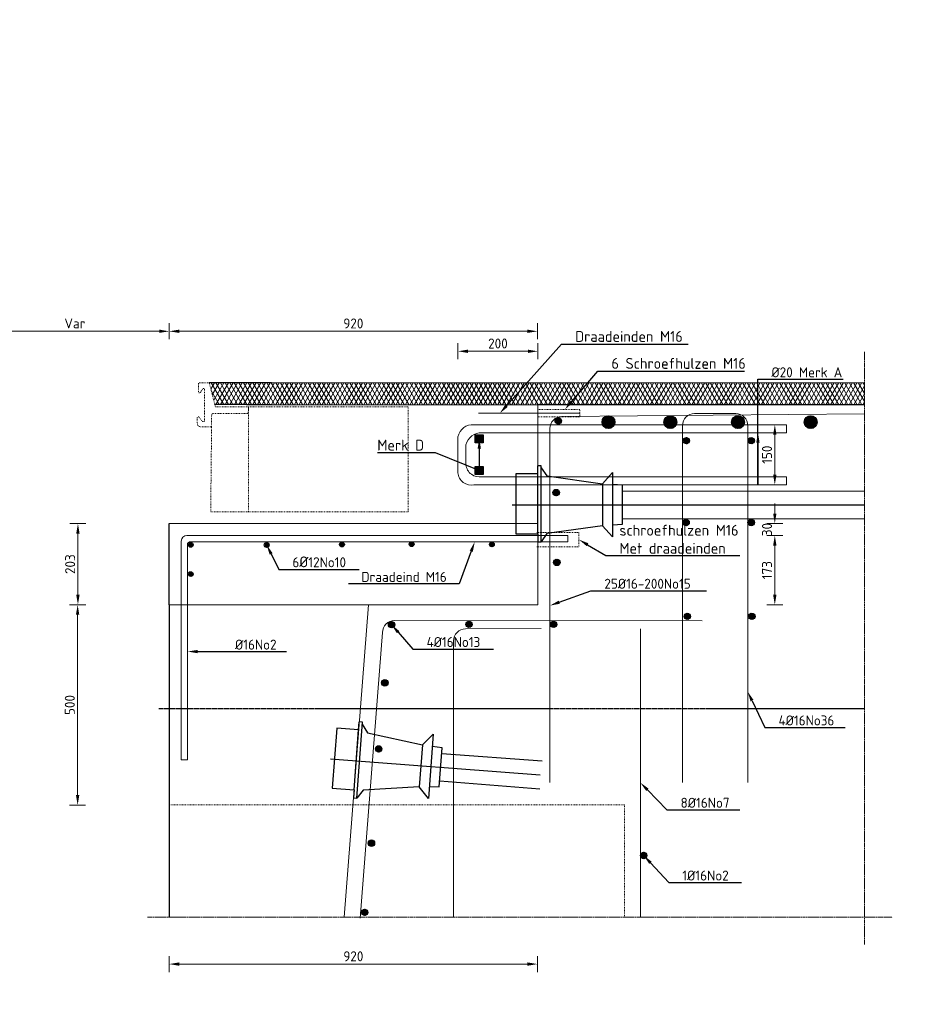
# Model space of a CAD drawing. Header units: millimetres. Extents: x -8028558 to 327273, y -63352 to 83293.
# Tile 69 of 195: x 100566 to 102834, y -32947 to -30488. Entities that reach past the tile are written whole.
import ezdxf
from ezdxf import colors
from ezdxf.entities.mleader import LeaderData, LeaderLine
from ezdxf.math import Vec2, Vec3

# ---------------------------------------------------------------- set-up
doc = ezdxf.new("R2010")
doc.units = ezdxf.units.MM
for name, pattern in [('BC-KABEL', [15, 10, -1, 3, -1]), ('NLCS-HIDDEN', [4, 2, -2]), ('XX-AFBREEK', [7, 4, -1, 1, -1]), ('ZZ-HIDDEN-SO', [4, 2, -2])]:
    doc.linetypes.add(name, pattern=pattern)
for name, color, linetype, lineweight in [('B-CO-BC-AFBREEKLIJN-G', 7, 'XX-AFBREEK', 18), ('B-CO-BC-BETONVORM-AD', 252, 'Continuous', 18), ('B-CO-BC-BETONVORM-GD', 90, 'Continuous', 25), ('B-CO-BC-BETONVORM-GN', 10, 'ZZ-HIDDEN-SO', 13), ('B-CO-BC-STORTNAAD-G', 10, 'BC-STORTNAAD', 18), ('B-CO-BC-VOORSPANNING-GD', 200, 'Continuous', 25), ('B-CO-BC-VOORSPANNING_MET AANHECHTING_KABEL-GD', 200, 'BC-KABEL', 25), ('B-CO-BC-WAPENING-GD', 130, 'Continuous', 25), ('B-CO-BC-WAPENING_HOOFDWAPENING-G', 170, 'Continuous', 18), ('B-CO-SC-STAALVORM-GN', 10, 'NLCS-HIDDEN', 13), ('B-CO-VH-VERHARDING_ASFALT-A', 252, 'Continuous', 18), ('N-CO-BC-WAPENING_LOOPLIJN-G', 10, 'Continuous', 18), ('V-CO-BC-BETONVORM-M', 7, 'Continuous', 18), ('X-XX-AL-T25', 7, 'Continuous', 25), ('X-XX-AL-VERWIJZING-T25', 7, 'Continuous', 25)]:
    doc.layers.add(name, color=color, linetype=linetype, lineweight=lineweight)
doc.styles.add('NLCS-ISO-MM10-T25', font='NLCS-ISO.ttf', dxfattribs={"height": 25})
doc.linetypes.add('BC-STORTNAAD', pattern='A,15,-1,[175,NLCS.SHX,S=1,R=0,X=0,Y=0],-1', length=17)
doc.dimstyles.new('NLCS-MM10-T25-PIJL_L0_H0', dxfattribs={"dimscale": 10, "dimtxt": 2.5, "dimasz": 2.5, "dimexe": 2, "dimexo": 2, "dimgap": 0.7, "dimtad": 1, "dimdec": 0, "dimzin": 0, "dimdsep": 46, "dimtxsty": 'NLCS-ISO-MM10-T25', "dimcen": 0, "dimdle": 2, "dimclrd": 256, "dimclre": 256, "dimclrt": 256, "dimadec": 0, "dimazin": 0, "dimtfac": 1, "dimtdec": 3, "dimtofl": 0, "dimtmove": 0, "dimatfit": 3, "dimfxl": 2, "dimfxlon": 1, "dimtfillclr": 256, "dimtolj": 1, "dimtzin": 0, "dimlwd": -1, "dimlwe": -1, "dimarcsym": 0})
pattern_1 = [(45, (-5637.8504, 7203.0579), (-1.414213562, 1.414213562), [])]

# ---------------------------------------------------------------- blocks, each defined once
blk = doc.blocks.new('*D1937')
at = {"layer": 'V-CO-BC-BETONVORM-M', "transparency": 16777216}
for p, q in [((100731.1, -31949.3), (100691.1, -31949.3)), ((100711.1, -32424.8), (100711.1, -31974.3)), ((100731.1, -32449.8), (100691.1, -32449.8))]:
    blk.add_line(p, q, dxfattribs=at)
for points in [[(100706.9, -31974.3), (100715.3, -31974.3), (100711.1, -31949.3)], [(100706.9, -32424.8), (100715.3, -32424.8), (100711.1, -32449.8)]]:
    blk.add_solid(points, dxfattribs=at)
at = {"layer": 'V-CO-BC-BETONVORM-M', "transparency": 16777216, "insert": (100691.6, -32199.6), "char_height": 25, "attachment_point": 5, "rotation": 90, "style": 'NLCS-ISO-MM10-T25'}
blk.add_mtext('\\A1;500', dxfattribs=at)
blk = doc.blocks.new('*D1938')
at = {"layer": 'V-CO-BC-BETONVORM-M', "transparency": 16777216}
for p, q in [((100691.9, -31746.3), (100731.9, -31746.3)), ((100711.9, -31924.3), (100711.9, -31771.3)), ((100691.9, -31949.3), (100731.9, -31949.3))]:
    blk.add_line(p, q, dxfattribs=at)
for points in [[(100707.7, -31771.3), (100716, -31771.3), (100711.9, -31746.3)], [(100707.7, -31924.3), (100716, -31924.3), (100711.9, -31949.3)]]:
    blk.add_solid(points, dxfattribs=at)
at = {"layer": 'V-CO-BC-BETONVORM-M', "transparency": 16777216, "insert": (100692.4, -31847.8), "char_height": 25, "attachment_point": 5, "rotation": 90, "style": 'NLCS-ISO-MM10-T25'}
blk.add_mtext('\\A1;203', dxfattribs=at)
blk = doc.blocks.new('*D1962')
at = {"layer": 'V-CO-BC-BETONVORM-M', "transparency": 16777216}
for p, q in [((100939.8, -32826.8), (100939.8, -32866.8)), ((101859.8, -32826.8), (101859.8, -32866.8)), ((101834.8, -32846.8), (100964.8, -32846.8))]:
    blk.add_line(p, q, dxfattribs=at)
for points in [[(100964.8, -32842.6), (100964.8, -32850.9), (100939.8, -32846.8)], [(101834.8, -32842.6), (101834.8, -32850.9), (101859.8, -32846.8)]]:
    blk.add_solid(points, dxfattribs=at)
at = {"layer": 'V-CO-BC-BETONVORM-M', "transparency": 16777216, "insert": (101399.8, -32827.3), "char_height": 25, "attachment_point": 5, "style": 'NLCS-ISO-MM10-T25'}
blk.add_mtext('\\A1;920', dxfattribs=at)
blk = doc.blocks.new('*D1967')
at = {"layer": 'V-CO-BC-BETONVORM-M', "transparency": 16777216}
for p, q in [((100468.8, -31286.1), (100468.8, -31246.1)), ((100939.8, -31286.1), (100939.8, -31246.1)), ((100493.8, -31266.1), (100914.8, -31266.1))]:
    blk.add_line(p, q, dxfattribs=at)
for points in [[(100493.8, -31261.9), (100493.8, -31270.2), (100468.8, -31266.1)], [(100914.8, -31261.9), (100914.8, -31270.2), (100939.8, -31266.1)]]:
    blk.add_solid(points, dxfattribs=at)
at = {"layer": 'V-CO-BC-BETONVORM-M', "transparency": 16777216, "insert": (100704.3, -31246.6), "char_height": 25, "attachment_point": 5, "style": 'NLCS-ISO-MM10-T25'}
blk.add_mtext('\\A1;Var', dxfattribs=at)
blk = doc.blocks.new('*D1968')
at = {"layer": 'V-CO-BC-BETONVORM-M', "transparency": 16777216}
for p, q in [((100939.8, -31286.1), (100939.8, -31246.1)), ((101859.8, -31286.1), (101859.8, -31246.1)), ((100964.8, -31266.1), (101834.8, -31266.1))]:
    blk.add_line(p, q, dxfattribs=at)
for points in [[(100964.8, -31261.9), (100964.8, -31270.2), (100939.8, -31266.1)], [(101834.8, -31261.9), (101834.8, -31270.2), (101859.8, -31266.1)]]:
    blk.add_solid(points, dxfattribs=at)
at = {"layer": 'V-CO-BC-BETONVORM-M', "transparency": 16777216, "insert": (101399.8, -31246.6), "char_height": 25, "attachment_point": 5, "style": 'NLCS-ISO-MM10-T25'}
blk.add_mtext('\\A1;920', dxfattribs=at)
blk = doc.blocks.new('*D1969')
at = {"layer": 'V-CO-BC-BETONVORM-M', "transparency": 16777216}
for p, q in [((102432.6, -31776.3), (102472.6, -31776.3)), ((102452.6, -31924.3), (102452.6, -31801.3)), ((102432.6, -31949.3), (102472.6, -31949.3))]:
    blk.add_line(p, q, dxfattribs=at)
for points in [[(102448.4, -31801.3), (102456.8, -31801.3), (102452.6, -31776.3)], [(102448.4, -31924.3), (102456.8, -31924.3), (102452.6, -31949.3)]]:
    blk.add_solid(points, dxfattribs=at)
at = {"layer": 'V-CO-BC-BETONVORM-M', "transparency": 16777216, "insert": (102433.1, -31862.8), "char_height": 25, "attachment_point": 5, "rotation": 90, "style": 'NLCS-ISO-MM10-T25'}
blk.add_mtext('\\A1;173', dxfattribs=at)
blk = doc.blocks.new('*D1970')
at = {"layer": 'V-CO-BC-BETONVORM-M', "transparency": 16777216}
for p, q in [((102432.6, -31499.4), (102472.6, -31499.4)), ((102452.6, -31624.4), (102452.6, -31524.4)), ((102432.6, -31649.4), (102472.6, -31649.4))]:
    blk.add_line(p, q, dxfattribs=at)
for points in [[(102448.4, -31524.4), (102456.8, -31524.4), (102452.6, -31499.4)], [(102448.4, -31624.4), (102456.8, -31624.4), (102452.6, -31649.4)]]:
    blk.add_solid(points, dxfattribs=at)
at = {"layer": 'V-CO-BC-BETONVORM-M', "transparency": 16777216, "insert": (102433.1, -31574.4), "char_height": 25, "attachment_point": 5, "rotation": 90, "style": 'NLCS-ISO-MM10-T25'}
blk.add_mtext('\\A1;150', dxfattribs=at)
blk = doc.blocks.new('*D1971')
at = {"layer": 'V-CO-BC-BETONVORM-M', "transparency": 16777216}
for p, q in [((101661.2, -31336.1), (101661.2, -31296.1)), ((101860.8, -31336.1), (101860.8, -31296.1)), ((101835.8, -31316.1), (101686.2, -31316.1))]:
    blk.add_line(p, q, dxfattribs=at)
for points in [[(101686.2, -31311.9), (101686.2, -31320.2), (101661.2, -31316.1)], [(101835.8, -31311.9), (101835.8, -31320.2), (101860.8, -31316.1)]]:
    blk.add_solid(points, dxfattribs=at)
at = {"layer": 'V-CO-BC-BETONVORM-M', "transparency": 16777216, "insert": (101761, -31296.6), "char_height": 25, "attachment_point": 5, "style": 'NLCS-ISO-MM10-T25'}
blk.add_mtext('\\A1;200', dxfattribs=at)
blk = doc.blocks.new('*D1972')
at = {"layer": 'V-CO-BC-BETONVORM-M', "transparency": 16777216}
for p, q in [((102452.6, -31721.3), (102452.6, -31696.3)), ((102432.6, -31746.3), (102472.6, -31746.3)), ((102432.6, -31776.3), (102472.6, -31776.3)), ((102452.6, -31801.3), (102452.6, -31826.3))]:
    blk.add_line(p, q, dxfattribs=at)
for points in [[(102448.4, -31721.3), (102456.8, -31721.3), (102452.6, -31746.3)], [(102448.4, -31801.3), (102456.8, -31801.3), (102452.6, -31776.3)]]:
    blk.add_solid(points, dxfattribs=at)
at = {"layer": 'V-CO-BC-BETONVORM-M', "transparency": 16777216, "insert": (102433.1, -31761.3), "char_height": 25, "attachment_point": 5, "rotation": 90, "style": 'NLCS-ISO-MM10-T25'}
blk.add_mtext('\\A1;30', dxfattribs=at)

msp = doc.modelspace()

# ---------------------------------------------------------------- hatches: boundary and pattern name
at = {"layer": 'B-CO-BC-BETONVORM-AD'}
h = msp.add_hatch(dxfattribs=at)
h.set_pattern_fill('ACO-BETON_GEWAPEND', color=256, pattern_type=2)
h.set_pattern_definition(pattern_1)
h.paths.add_polyline_path([(102021, -31493, 1), (102053, -31493, 1)])
h = msp.add_hatch(dxfattribs=at)
h.set_pattern_fill('ACO-BETON_GEWAPEND', color=256, pattern_type=2)
h.set_pattern_definition(pattern_1)
h.paths.add_polyline_path([(102175.7, -31493, 1), (102207.7, -31493, 1)])
h = msp.add_hatch(dxfattribs=at)
h.set_pattern_fill('ACO-BETON_GEWAPEND', color=256, pattern_type=2)
h.set_pattern_definition(pattern_1)
h.paths.add_polyline_path([(102344.6, -31493, 1), (102376.6, -31493, 1)])
h = msp.add_hatch(dxfattribs=at)
h.set_pattern_fill('ACO-BETON_GEWAPEND', color=256, pattern_type=2)
h.set_pattern_definition(pattern_1)
h.paths.add_polyline_path([(102526.3, -31493, 1), (102558.3, -31493, 1)])
h = msp.add_hatch(dxfattribs=at)
h.set_pattern_fill('ACO-BETON_GEWAPEND', color=256, pattern_type=2)
h.set_pattern_definition([(45, (-5627.8107, 7230.1232), (-1.414213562, 1.414213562), [])])
h.paths.add_polyline_path([(101919.7, -31490, 1), (101903.7, -31490, 1)])
h = msp.add_hatch(dxfattribs=at)
h.set_pattern_fill('ACO-BETON_GEWAPEND', color=256, pattern_type=2)
h.set_pattern_definition([(45, (-5307.8868, 7180.6856), (-1.414213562, 1.414213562), [])])
h.paths.add_polyline_path([(102239.7, -31539.4, 1), (102223.7, -31539.4, 1)])
h = msp.add_hatch(dxfattribs=at)
h.set_pattern_fill('ACO-BETON_GEWAPEND', color=256, pattern_type=2)
h.set_pattern_definition([(45, (-5145.858, 7180.6856), (-1.414213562, 1.414213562), [])])
h.paths.add_polyline_path([(102401.7, -31539.4, 1), (102385.7, -31539.4, 1)])
h = msp.add_hatch(dxfattribs=at)
h.set_pattern_fill('ACO-BETON_GEWAPEND', color=256, pattern_type=2)
h.set_pattern_definition(pattern_1)
h.paths.add_polyline_path([(101914.5, -31669, 1), (101898.5, -31669, 1)])
h = msp.add_hatch(dxfattribs=at)
h.set_pattern_fill('ACO-BETON_GEWAPEND', color=256, pattern_type=2)
h.set_pattern_definition([(45, (-5308.5965, 6976.4175), (-1.414213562, 1.414213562), [])])
h.paths.add_polyline_path([(102238.9, -31743.7, 1), (102222.9, -31743.7, 1)])
h = msp.add_hatch(dxfattribs=at)
h.set_pattern_fill('ACO-BETON_GEWAPEND', color=256, pattern_type=2)
h.set_pattern_definition([(45, (-5146.0808, 6976.4175), (-1.414213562, 1.414213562), [])])
h.paths.add_polyline_path([(102401.5, -31743.7, 1), (102385.5, -31743.7, 1)])
h = msp.add_hatch(dxfattribs=at)
h.set_pattern_fill('ACO-BETON_GEWAPEND', color=256, pattern_type=2)
h.set_pattern_definition([(45, (189.815, 46.6503), (-1.414213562, 1.414213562), [])])
edge = h.paths.add_edge_path()
edge.add_arc((100993.6, -31799.6), 6, 180, 540, ccw=False)
h = msp.add_hatch(dxfattribs=at)
h.set_pattern_fill('ACO-BETON_GEWAPEND', color=256, pattern_type=2)
h.set_pattern_definition([(45, (0, 46.3378), (-1.414213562, 1.414213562), [])])
edge = h.paths.add_edge_path()
edge.add_arc((101183.4, -31799.9), 6, 180, 540, ccw=False)
h = msp.add_hatch(dxfattribs=at)
h.set_pattern_fill('ACO-BETON_GEWAPEND', color=256, pattern_type=2)
h.set_pattern_definition([(45, (-188.0207, 47.6118), (-1.414213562, 1.414213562), [])])
edge = h.paths.add_edge_path()
edge.add_arc((101371.4, -31798.7), 6, 180, 540, ccw=False)
h = msp.add_hatch(dxfattribs=at)
h.set_pattern_fill('ACO-BETON_GEWAPEND', color=256, pattern_type=2)
h.set_pattern_definition([(45, (-362.0187, 48.2488), (-1.414213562, 1.414213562), [])])
edge = h.paths.add_edge_path()
edge.add_arc((101545.4, -31798), 6, 180, 540, ccw=False)
h = msp.add_hatch(dxfattribs=at)
h.set_pattern_fill('ACO-BETON_GEWAPEND', color=256, pattern_type=2)
h.set_pattern_definition([(45, (-562.4906, 47.7869), (-1.414213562, 1.414213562), [])])
edge = h.paths.add_edge_path()
edge.add_arc((101745.9, -31798.5), 6, 180, 540, ccw=False)
h = msp.add_hatch(dxfattribs=at)
h.set_pattern_fill('ACO-BETON_GEWAPEND', color=256, pattern_type=2)
h.set_pattern_definition(pattern_1)
h.paths.add_polyline_path([(101916.1, -31843.4, 1), (101900.1, -31843.4, 1)])
h = msp.add_hatch(dxfattribs=at)
h.set_pattern_fill('ACO-BETON_GEWAPEND', color=256, pattern_type=2)
h.set_pattern_definition([(45, (189.815, -26.3585), (-1.414213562, 1.414213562), [])])
edge = h.paths.add_edge_path()
edge.add_arc((100993.6, -31872.6), 6, 180, 540, ccw=False)
h = msp.add_hatch(dxfattribs=at)
h.set_pattern_fill('ACO-BETON_GEWAPEND', color=256, pattern_type=2)
h.set_pattern_definition([(45, (-5305.553, 6741.8993), (-1.414213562, 1.414213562), [])])
h.paths.add_polyline_path([(102242, -31978.2, 1), (102226, -31978.2, 1)])
h = msp.add_hatch(dxfattribs=at)
h.set_pattern_fill('ACO-BETON_GEWAPEND', color=256, pattern_type=2)
h.set_pattern_definition([(45, (-5144.3143, 6741.8993), (-1.414213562, 1.414213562), [])])
h.paths.add_polyline_path([(102403.2, -31978.2, 1), (102387.2, -31978.2, 1)])
h = msp.add_hatch(dxfattribs=at)
h.set_pattern_fill('ACO-BETON_GEWAPEND', color=256, pattern_type=2)
h.set_pattern_definition([(45, (-6045.1852, 7198.1568), (-1.414213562, 1.414213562), [])])
h.paths.add_polyline_path([(101503.3, -31999, 1), (101487.3, -31999, 1)])
h = msp.add_hatch(dxfattribs=at)
h.set_pattern_fill('ACO-BETON_GEWAPEND', color=256, pattern_type=2)
h.set_pattern_definition([(45, (-5851.8451, 7198.9522), (-1.414213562, 1.414213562), [])])
h.paths.add_polyline_path([(101696.7, -31998.2, 1), (101680.7, -31998.2, 1)])
h = msp.add_hatch(dxfattribs=at)
h.set_pattern_fill('ACO-BETON_GEWAPEND', color=256, pattern_type=2)
h.set_pattern_definition([(45, (-5640.6707, 7199.011), (-1.414213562, 1.414213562), [])])
h.paths.add_polyline_path([(101907.8, -31998.2, 1), (101891.8, -31998.2, 1)])
h = msp.add_hatch(dxfattribs=at)
h.set_pattern_fill('ACO-BETON_GEWAPEND', color=256, pattern_type=2)
h.set_pattern_definition([(45, (-6062.0114, 7052.898), (-1.414213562, 1.414213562), [])])
h.paths.add_polyline_path([(101486.5, -32144.3, 1), (101470.5, -32144.3, 1)])
h = msp.add_hatch(dxfattribs=at)
h.set_pattern_fill('ACO-BETON_GEWAPEND', color=256, pattern_type=2)
h.set_pattern_definition([(45, (-6077.4596, 6887.9175), (-1.414213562, 1.414213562), [])])
h.paths.add_polyline_path([(101471, -32309.3, 1), (101455, -32309.3, 1)])
h = msp.add_hatch(dxfattribs=at)
h.set_pattern_fill('ACO-BETON_GEWAPEND', color=256, pattern_type=2)
h.set_pattern_definition([(45, (-6095.506, 6652.4955), (-1.414213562, 1.414213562), [])])
h.paths.add_polyline_path([(101453, -32544.7, 1), (101437, -32544.7, 1)])
h = msp.add_hatch(dxfattribs=at)
h.set_pattern_fill('ACO-BETON_GEWAPEND', color=256, pattern_type=2)
h.set_pattern_definition([(45, (-5515.454, 7040.3731), (-1.414213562, 1.414213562), [])])
h.paths.add_polyline_path([(102133.1, -32575.5, 1), (102117.1, -32575.5, 1)])
h = msp.add_hatch(dxfattribs=at)
h.set_pattern_fill('ACO-BETON_GEWAPEND', color=256, pattern_type=2)
h.set_pattern_definition([(45, (-6112.4133, 6479.5933), (-1.414213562, 1.414213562), [])])
h.paths.add_polyline_path([(101436.1, -32717.6, 1), (101420.1, -32717.6, 1)])
at = {"layer": 'B-CO-VH-VERHARDING_ASFALT-A'}
h = msp.add_hatch(dxfattribs=at)
h.set_pattern_fill('AVH-ASFALT', color=256, scale=10, pattern_type=2)
h.set_pattern_definition([(60, (99813.399, -23902.195), (-8.660254, 5), []), (120, (99813.399, -23902.195), (-8.660254, -5), [])])
h.paths.add_polyline_path([(99547.8, -31449.4), (99548.6, -31395.4), (98718.8, -31395.9), (98718.8, -31449.4)])
h.paths.add_polyline_path([(99548.6, -31395.4), (99547.8, -31449.4), (100354.9, -31449.2), (100368.6, -31394.9), (99898.7, -31395.2), (99634.2, -31395.3)])
h.paths.add_polyline_path([(99634.2, -31395.3), (99898.7, -31395.2), (99893.4, -31395.2)], flags=17)
h.paths.add_polyline_path([(101040, -31394.9), (101053.8, -31449.2), (101829.8, -31395.4)])
h.paths.add_polyline_path([(102676.8, -31449.8), (102676.8, -31395.9), (101829.8, -31395.4), (101053.8, -31449.2), (101842.8, -31449.4)])
at = {"layer": 'X-XX-AL-T25', "true_color": 0x636466}
h = msp.add_hatch(color=251, dxfattribs=at)
h.dxf.hatch_style = 1
h.paths.add_polyline_path([(101704.3, -31524.7), (101724.3, -31524.7), (101724.3, -31544.7), (101704.3, -31544.7)])
h = msp.add_hatch(color=251, dxfattribs=at)
h.dxf.hatch_style = 1
h.paths.add_polyline_path([(101704.3, -31604.1), (101724.3, -31604.1), (101724.3, -31624.1), (101704.3, -31624.1)])

# ---------------------------------------------------------------- linework, layer by layer
at = {"layer": 'B-CO-BC-AFBREEKLIJN-G', "flags": 128}
for points in [[(102676.8, -31317.8), (102676.8, -32797.9)], [(100885.5, -32729.2), (102745.6, -32729.2)]]:
    msp.add_lwpolyline(points, dxfattribs=at)
at = {"layer": 'B-CO-BC-BETONVORM-GD', "ltscale": 500}
msp.add_line((100939.8, -31949.3), (100939.8, -31746.3), dxfattribs=at)
at = {"layer": 'B-CO-BC-BETONVORM-GD', "ltscale": 500, "flags": 128}
for points in [[(101195, -31395), (101040, -31394.9)], [(102676.8, -31395.9), (101195, -31395)], [(101133.1, -31449.1), (101053.8, -31449.2)], [(101133.1, -31449.1), (101195, -31449.1)], [(101195, -31449.1), (101860.8, -31449.4)], [(102676.8, -31449.8), (101860.8, -31449.4)], [(100939.8, -31949.3), (100939.8, -32729.2)]]:
    msp.add_lwpolyline(points, dxfattribs=at)
at = {"layer": 'B-CO-BC-BETONVORM-GN', "flags": 128}
msp.add_lwpolyline([(100939.8, -32449.3), (102076.8, -32449.3), (102076.8, -32729.2)], dxfattribs=at)
at = {"layer": 'B-CO-BC-STORTNAAD-G'}
msp.add_line((100939.8, -31746.3), (101860.8, -31746.3), dxfattribs=at)
at = {"layer": 'B-CO-BC-STORTNAAD-G', "flags": 128}
for points in [[(101860.8, -31449.4), (101860.8, -31949.3), (100939.8, -31949.3)], [(101437.8, -31949.3), (101376.7, -32729.2)]]:
    msp.add_lwpolyline(points, dxfattribs=at)
at = {"layer": 'B-CO-BC-VOORSPANNING-GD', "ltscale": 500, "flags": 128}
for points in [[(101860.8, -31622), (101860.8, -31602)], [(101860.8, -31772), (101860.8, -31792)], [(101860.8, -31792), (101868.8, -31792)], [(101413.1, -32261.9), (101414.6, -32242)], [(101401.8, -32411.5), (101400.3, -32431.5)], [(101400.3, -32431.5), (101408.3, -32432.1)]]:
    msp.add_lwpolyline(points, dxfattribs=at)
at = {"layer": 'B-CO-BC-VOORSPANNING-GD', "ltscale": 5, "flags": 128}
for points in [[(101868.8, -31606.8), (101883, -31627.3), (102022.5, -31646.8), (102047.4, -31618.8), (102047.4, -31779.9), (102022.5, -31751.9), (101883, -31771.4), (101868.8, -31792), (101868.8, -31602), (101860.8, -31602)], [(102072.2, -31665.3), (102676.8, -31664.6)], [(101796.5, -31699.4), (102676.8, -31699.4)], [(102072.2, -31733.5), (102676.8, -31734.2)], [(101422.2, -32247.4), (101434.9, -32269), (101572.5, -32298.9), (101599.4, -32272.8), (101587.3, -32433.5), (101564.6, -32403.7), (101424.1, -32412.6), (101408.3, -32432.1), (101422.6, -32242.6), (101414.6, -32242)], [(101343.1, -32334.3), (101866.8, -32373.8)], [(101620.7, -32321), (101871.1, -32339.2)], [(101615.5, -32389), (101865.9, -32408.6)]]:
    msp.add_lwpolyline(points, dxfattribs=at)
at = {"layer": 'B-CO-BC-VOORSPANNING-GD', "ltscale": 500, "flags": 128}
for points in [[(101860.8, -31622), (101805.8, -31622), (101805.8, -31772), (101860.8, -31772)], [(101413.1, -32261.9), (101358.3, -32257.8), (101347, -32407.4), (101401.8, -32411.5)]]:
    msp.add_lwpolyline(points, close=True, dxfattribs=at)
at = {"layer": 'B-CO-BC-VOORSPANNING-GD', "flags": 128}
for points in [[(102022.5, -31646.8), (102022.5, -31751.9)], [(102047.1, -31749.6), (102072.4, -31748.2), (102072.4, -31650.6), (102047.1, -31649.2)], [(101572.5, -32298.9), (101564.6, -32403.7)], [(101589.3, -32403.2), (101614.6, -32403.7), (101621.9, -32306.4), (101596.8, -32303.1)]]:
    msp.add_lwpolyline(points, dxfattribs=at)
at = {"layer": 'B-CO-BC-VOORSPANNING_MET AANHECHTING_KABEL-GD', "flags": 128}
msp.add_lwpolyline([(100914.2, -32208.2), (102676.8, -32208.2)], dxfattribs=at)
at = {"layer": 'B-CO-BC-WAPENING-GD'}
for points in [[(101724.3, -31544.7), (101704.3, -31544.7), (101704.3, -31524.7), (101724.3, -31524.7)], [(101724.3, -31624.1), (101704.3, -31624.1), (101704.3, -31604.1), (101724.3, -31604.1)]]:
    msp.add_lwpolyline(points, close=True, dxfattribs=at)
for centre, radius in [((102037, -31493), 16), ((102191.7, -31493), 16), ((102360.6, -31493), 16), ((102542.3, -31493), 16), ((101911.7, -31490), 8), ((102231.7, -31539.4), 8), ((102393.7, -31539.4), 8), ((101906.5, -31669), 8), ((102230.9, -31743.7), 8), ((102393.5, -31743.7), 8), ((100993.6, -31799.6), 6), ((101183.4, -31799.9), 6), ((101371.4, -31798.7), 6), ((101545.4, -31798), 6), ((101745.9, -31798.5), 6), ((101908.1, -31843.4), 8), ((100993.6, -31872.6), 6), ((102234, -31978.2), 8), ((102395.2, -31978.2), 8), ((101495.3, -31999), 8), ((101688.7, -31998.2), 8), ((101899.8, -31998.2), 8), ((101478.5, -32144.3), 8), ((101463, -32309.3), 8), ((101445, -32544.7), 8), ((102125.1, -32575.5), 8), ((101428.1, -32717.6), 8)]:
    msp.add_circle(centre, radius, dxfattribs=at)
at = {"layer": 'B-CO-BC-WAPENING_HOOFDWAPENING-G', "flags": 128}
for points in [[(101965.8, -31470.8), (101712.8, -31471)], [(102677, -31472.7), (101920.8, -31479.2)], [(101890.8, -31509.2), (101890.8, -32393.5)], [(102116.8, -32729.2), (102116.8, -32009.2)]]:
    msp.add_lwpolyline(points, dxfattribs=at)
for points in [[(101920.8, -31479.2, 0.414214), (101890.8, -31509.2)], [(102221.9, -32393.5), (102221.9, -31501.6, -0.414214), (102251.9, -31471.6), (102354.9, -31471.6, -0.414214), (102384.9, -31501.6), (102384.9, -32393.5)], [(102481.4, -31519.4), (102481.4, -31499.4), (102481.4, -31519.4), (101721.2, -31519.4, 0.339309), (101681.2, -31549.4), (101681.2, -31599.4, 0.442748), (101721.2, -31629.4), (102481.4, -31629.4), (102481.4, -31649.4), (101701.2, -31649.4, -0.454132), (101661.2, -31619.4), (101661.2, -31529.4, -0.378874), (101701.2, -31499.4), (102481.4, -31499.4)], [(102270.9, -31989.3), (101502.5, -31988.6, 0.414214), (101472.5, -32018.6), (101416.6, -32732.3)], [(101869, -32008.9), (101680, -32009.3, 0.414214), (101650, -32039.3), (101650, -32729.2)]]:
    msp.add_lwpolyline(points, format="xyb", dxfattribs=at)
msp.add_lwpolyline([(100969.8, -32336.3), (100969.8, -31790.1, -0.396366), (100984.2, -31776.3), (101935.5, -31776.3), (101935.5, -31792.3), (100990.8, -31792.3, 0.324783), (100985.8, -31796), (100985.8, -32336.3)], format="xyb", close=True, dxfattribs=at)
at = {"layer": 'B-CO-SC-STAALVORM-GN', "flags": 128}
msp.add_lwpolyline([(101137.8, -31454.8), (101055.2, -31454.8), (101040, -31394.9), (101012.8, -31394.9), (101012.8, -31416.9, 0.752271), (101018.1, -31418.4), (101023.9, -31410.1, -0.554672), (101028.3, -31410.4), (101028.3, -31488.5, -0.596279), (101023.2, -31491.3), (101014.7, -31480.9, 0.565379), (101010.1, -31481.6), (101010.1, -31496.6, 0.441118), (101019.1, -31504.8), (101045.7, -31504.8), (101045.7, -31476.7, -0.438127), (101051.7, -31471.2), (101137.3, -31471.2), (101137.8, -31454.8)], format="xyb", dxfattribs=at)
at = {"layer": 'B-CO-SC-STAALVORM-GN'}
msp.add_lwpolyline([(101536.8, -31454.8), (101536.8, -31717.1), (101137.8, -31717.1), (101137.8, -31454.8)], close=True, dxfattribs=at)
at = {"layer": 'B-CO-SC-STAALVORM-GN', "flags": 128}
for points in [[(101860.8, -31480.1), (101965.8, -31480.1), (101965.8, -31461.4), (101860.8, -31461.4)], [(101137.8, -31717.1), (101043.5, -31717.1), (101045.7, -31504.8)], [(101858.3, -31804.4), (101963.3, -31804.4), (101963.3, -31768.4), (101858.3, -31768.4)]]:
    msp.add_lwpolyline(points, dxfattribs=at)
at = {"layer": 'N-CO-BC-WAPENING_LOOPLIJN-G', "ltscale": 500, "flags": 128}
for points in [[(101860.8, -31811.4), (101860.8, -31801.4)], [(101860.8, -31827.4), (101860.8, -31837.4)]]:
    msp.add_lwpolyline(points, dxfattribs=at)

# ---------------------------------------------------------------- dimensions: what is measured, and where the dimension line sits
at = {"layer": 'V-CO-BC-BETONVORM-M'}
dim = msp.add_linear_dim(base=(100939.8, -31266.1), p1=(100468.8, -31746.3), p2=(100939.8, -31949.3), text='Var', dimstyle='NLCS-MM10-T25-PIJL_L0_H0', dxfattribs=at)
dim.commit()
dim.dimension.update_dxf_attribs({"geometry": '*D1967', "text_midpoint": (100704.3, -31246.6)})
dim = msp.add_linear_dim(base=(101859.8, -31266.1), p1=(100939.8, -31949.3), p2=(101859.8, -31949.3), dimstyle='NLCS-MM10-T25-PIJL_L0_H0', dxfattribs=at)
dim.commit()
dim.dimension.update_dxf_attribs({"geometry": '*D1968', "text_midpoint": (101399.8, -31246.6)})
for base, p1, p2, angle, picture, middle in [((101661.2, -31316.1), (101860.8, -31450.2), (101661.2, -31574.4), 180, '*D1971', (101761, -31296.6)), ((102452.6, -31499.4), (101887.4, -31649.4), (101887.4, -31499.4), 90, '*D1970', (102433.1, -31574.4)), ((100711.9, -31746.3), (100468.8, -31949.3), (100468.8, -31746.3), 90, '*D1938', (100692.4, -31847.8)), ((102452.6, -31776.3), (101860.8, -31949.3), (101860.8, -31776.3), 90, '*D1969', (102433.1, -31862.8)), ((100711.1148, -31949.3482), (100939.8284, -32449.8378), (100939.8284, -31949.3482), 90, '*D1937', (100691.6148, -32199.593)), ((100939.8, -32846.8), (101859.8, -31949.3), (100939.8, -31949.3), 180, '*D1962', (101399.8, -32827.3))]:
    dim = msp.add_linear_dim(base=base, p1=p1, p2=p2, angle=angle, dimstyle='NLCS-MM10-T25-PIJL_L0_H0', dxfattribs=at)
    dim.commit()
    dim.dimension.update_dxf_attribs({"geometry": picture, "text_midpoint": middle})
dim = msp.add_linear_dim(base=(102452.6, -31746.3), p1=(101860.8, -31776.3), p2=(101860.8, -31746.3), angle=90, dimstyle='NLCS-MM10-T25-PIJL_L0_H0', dxfattribs=at)
dim.commit()
dim.dimension.update_dxf_attribs({"geometry": '*D1972', "text_midpoint": (102452.6, -31761.3), "dimtype": 160})

# ---------------------------------------------------------------- leaders
at = {"layer": 'X-XX-AL-VERWIJZING-T25'}
ml = msp.add_multileader_mtext('Standard', dxfattribs=at)
ml.set_content('Merk B', color=256, style='NLCS-ISO-MM10-T25')
ml.set_leader_properties(color=256, linetype='ByLayer', lineweight=-1)
ml.build(insert=Vec2(0, 0))
ml.multileader.update_dxf_attribs({"text_left_attachment_type": 5, "text_right_attachment_type": 5, "dogleg_length": 25, "arrow_head_size": 25})
ctx = ml.context
ctx.base_point, ctx.char_height, ctx.arrow_head_size, ctx.landing_gap_size, ctx.plane_origin = Vec3(137517.8, -36029.7), 25, 25, 9, Vec3(137783.2, -36013.1)
ctx.left_attachment, ctx.right_attachment = 5, 5
notes = []
notes.append((ctx, [(0, (0, 0, 0), (0, 0), (1, 0), 1, [])]))
ctx.mtext.insert, ctx.mtext.flow_direction = Vec3(137526.8, -35999.7), 5
ml = msp.add_multileader_mtext('Standard', dxfattribs=at)
ml.set_content('{\\H1.08333x;Draadeinden M16}', color=256, style='NLCS-ISO-MM10-T25')
ml.set_leader_properties(color=256, linetype='ByLayer', lineweight=-1)
ml.build(insert=Vec2(0, 0))
ml.multileader.update_dxf_attribs({"text_left_attachment_type": 5, "text_right_attachment_type": 5, "dogleg_length": 25, "arrow_head_size": 25})
ctx = ml.context
ctx.base_point, ctx.char_height, ctx.arrow_head_size, ctx.landing_gap_size, ctx.plane_origin = Vec3(101945.1, -31298), 25, 25, 9, Vec3(101726.5, -31483.5)
ctx.left_attachment, ctx.right_attachment = 5, 5
notes.append((ctx, [(1, (1, 1, 0), (101920.1, -31298), (1, 0), 25, [(0, [(101765.6, -31471)], 0, [])])]))
ctx.mtext.insert, ctx.mtext.flow_direction = Vec3(101954.1, -31265.5), 5
ml = msp.add_multileader_mtext('Standard', dxfattribs=at)
ml.set_content('{\\H1.08333x;6 Schroefhulzen M16}', color=256, style='NLCS-ISO-MM10-T25')
ml.set_leader_properties(color=256, linetype='ByLayer', lineweight=-1)
ml.build(insert=Vec2(0, 0))
ml.multileader.update_dxf_attribs({"text_left_attachment_type": 5, "text_right_attachment_type": 5, "dogleg_length": 25, "arrow_head_size": 25})
ctx = ml.context
ctx.base_point, ctx.char_height, ctx.arrow_head_size, ctx.landing_gap_size, ctx.plane_origin = Vec3(102035.6, -31365.3), 25, 25, 9, Vec3(101889.2, -31474)
ctx.left_attachment, ctx.right_attachment = 5, 5
notes.append((ctx, [(1, (1, 1, 0), (102010.6, -31365.3), (1, 0), 25, [(0, [(101928.2, -31461.4)], 0, [])])]))
ctx.mtext.insert, ctx.mtext.flow_direction = Vec3(102044.6, -31332.8), 5
ml = msp.add_multileader_mtext('Standard', dxfattribs=at)
ml.set_content('Ø20 Merk A', color=256, style='NLCS-ISO-MM10-T25')
ml.set_leader_properties(color=256, linetype='ByLayer', lineweight=-1)
ml.build(insert=Vec2(0, 0))
ml.multileader.update_dxf_attribs({"text_left_attachment_type": 5, "text_right_attachment_type": 5, "dogleg_length": 25, "arrow_head_size": 25})
ctx = ml.context
ctx.base_point, ctx.char_height, ctx.arrow_head_size, ctx.landing_gap_size, ctx.plane_origin = Vec3(102435.1, -31386), 25, 25, 9, Vec3(102403.7, -31532)
ctx.left_attachment, ctx.right_attachment = 5, 5
notes.append((ctx, [(1, (1, 1, 0), (102410.1, -31386), (1, 0), 25, [(1, [(102410.5, -31519.4), (102410.3, -31649.4)], 0, [])])]))
ctx.mtext.insert, ctx.mtext.flow_direction = Vec3(102444.1, -31356), 5
ml = msp.add_multileader_mtext('Standard', dxfattribs=at)
ml.set_content('{\\H1.08333x;Merk D}', color=256, style='NLCS-ISO-MM10-T25')
ml.set_leader_properties(color=256, linetype='ByLayer', lineweight=-1)
ml.build(insert=Vec2(0, 0))
ml.multileader.update_dxf_attribs({"text_left_attachment_type": 5, "text_right_attachment_type": 5, "dogleg_length": 25, "arrow_head_size": 25})
ctx = ml.context
ctx.base_point, ctx.char_height, ctx.arrow_head_size, ctx.landing_gap_size, ctx.plane_origin = Vec3(101450.7, -31569.5), 25, 25, 9, Vec3(101928.7, -31546.8)
ctx.left_attachment, ctx.right_attachment = 5, 5
notes.append((ctx, [(1, (1, 1, 0), (101604.8, -31569.5), (-1, 0), 25, [(1, [(101714.3, -31534.2), (101714.5, -31614.2)], 0, [])])]))
ctx.mtext.insert, ctx.mtext.flow_direction = Vec3(101459.7, -31537), 5
ml = msp.add_multileader_mtext('Standard', dxfattribs=at)
ml.set_content('{\\H1.08333x;schroefhulzen M16\\PMet draadeinden}', color=256, style='NLCS-ISO-MM10-T25')
ml.set_leader_properties(color=256, linetype='ByLayer', lineweight=-1)
ml.build(insert=Vec2(0, 0))
ml.multileader.update_dxf_attribs({"text_left_attachment_type": 5, "text_right_attachment_type": 5, "dogleg_length": 25, "arrow_head_size": 25})
ctx = ml.context
ctx.base_point, ctx.char_height, ctx.arrow_head_size, ctx.landing_gap_size, ctx.plane_origin = Vec3(102055.4, -31826.4), 25, 25, 9, Vec3(101944.3, -31483.5)
ctx.left_attachment, ctx.right_attachment = 5, 5
notes.append((ctx, [(1, (1, 1, 0), (102030.4, -31826.4), (1, 0), 25, [(0, [(101963.3, -31786.4)], 0, [])])]))
ctx.mtext.insert, ctx.mtext.flow_direction = Vec3(102064.4, -31749.5), 5
ml = msp.add_multileader_mtext('Standard', dxfattribs=at)
ml.set_content('6{\\H1.08333x;Ø}12No10', color=256, style='NLCS-ISO-MM10-T25')
ml.set_leader_properties(color=256, linetype='ByLayer', lineweight=-1)
ml.build(insert=Vec2(0, 0))
ml.multileader.update_dxf_attribs({"text_left_attachment_type": 5, "text_right_attachment_type": 5, "dogleg_length": 25, "arrow_head_size": 25})
ctx = ml.context
ctx.base_point, ctx.char_height, ctx.arrow_head_size, ctx.landing_gap_size, ctx.plane_origin = Vec3(101238.7, -31861), 25, 25, 9, Vec3(101190.2, -31812.5)
ctx.left_attachment, ctx.right_attachment = 5, 5
notes.append((ctx, [(0, (1, 1, 0), (101213.7, -31861), (1, 0), 25, [(0, [(101183.4, -31799.9)], 0, [])])]))
ctx.mtext.insert, ctx.mtext.flow_direction = Vec3(101247.7, -31828.5), 5
ml = msp.add_multileader_mtext('Standard', dxfattribs=at)
ml.set_content('Draadeind M16', color=256, style='NLCS-ISO-MM10-T25')
ml.set_leader_properties(color=256, linetype='ByLayer', lineweight=-1)
ml.build(insert=Vec2(0, 0))
ml.multileader.update_dxf_attribs({"text_left_attachment_type": 5, "text_right_attachment_type": 5, "dogleg_length": 25, "arrow_head_size": 25})
ctx = ml.context
ctx.base_point, ctx.char_height, ctx.arrow_head_size, ctx.landing_gap_size, ctx.plane_origin = Vec3(101410.8, -31897.1), 25, 25, 9, Vec3(101709.9, -31804.5)
ctx.left_attachment, ctx.right_attachment = 5, 5
notes.append((ctx, [(1, (1, 1, 0), (101663.8, -31897.1), (-1, 0), 25, [(0, [(101703.1, -31792)], 0, [])])]))
ctx.mtext.insert, ctx.mtext.flow_direction = Vec3(101419.8, -31867.1), 5
ml = msp.add_multileader_mtext('Standard', dxfattribs=at)
ml.set_content('25Ø16-200No15', color=256, style='NLCS-ISO-MM10-T25')
ml.set_leader_properties(color=256, linetype='ByLayer', lineweight=-1)
ml.build(insert=Vec2(0, 0))
ml.multileader.update_dxf_attribs({"text_left_attachment_type": 5, "text_right_attachment_type": 5, "dogleg_length": 25, "arrow_head_size": 25})
ctx = ml.context
ctx.base_point, ctx.char_height, ctx.arrow_head_size, ctx.landing_gap_size, ctx.plane_origin = Vec3(102017.9, -31914.2), 25, 25, 9, Vec3(101897.6, -31963.9)
ctx.left_attachment, ctx.right_attachment = 5, 5
notes.append((ctx, [(0, (1, 1, 0), (101992.9, -31914.2), (1, 0), 25, [(0, [(101890.8, -31951.3)], 0, [])])]))
ctx.mtext.insert, ctx.mtext.flow_direction = Vec3(102026.9, -31884.2), 5
ml = msp.add_multileader_mtext('Standard', dxfattribs=at)
ml.set_content('4Ø16No13', color=256, style='NLCS-ISO-MM10-T25')
ml.set_leader_properties(color=256, linetype='ByLayer', lineweight=-1)
ml.build(insert=Vec2(0, 0))
ml.multileader.update_dxf_attribs({"text_left_attachment_type": 5, "text_right_attachment_type": 5, "dogleg_length": 25, "arrow_head_size": 25})
ctx = ml.context
ctx.base_point, ctx.char_height, ctx.arrow_head_size, ctx.landing_gap_size, ctx.plane_origin = Vec3(101573.7, -32059.8), 25, 25, 9, Vec3(101502.1, -32011.6)
ctx.left_attachment, ctx.right_attachment = 5, 5
notes.append((ctx, [(0, (1, 1, 0), (101548.7, -32059.8), (1, 0), 25, [(0, [(101495.3, -31999)], 0, [])])]))
ctx.mtext.insert, ctx.mtext.flow_direction = Vec3(101582.7, -32029.8), 5
ml = msp.add_multileader_mtext('Standard', dxfattribs=at)
ml.set_content('Ø16No2', color=256, style='NLCS-ISO-MM10-T25')
ml.set_leader_properties(color=256, linetype='ByLayer', lineweight=-1)
ml.build(insert=Vec2(0, 0))
ml.multileader.update_dxf_attribs({"text_left_attachment_type": 5, "text_right_attachment_type": 5, "dogleg_length": 25, "arrow_head_size": 25})
ctx = ml.context
ctx.base_point, ctx.char_height, ctx.arrow_head_size, ctx.landing_gap_size, ctx.plane_origin = Vec3(101095.2, -32066.3), 25, 25, 9, Vec3(100992.6, -32078.7)
ctx.left_attachment, ctx.right_attachment = 5, 5
notes.append((ctx, [(0, (1, 1, 0), (101070.2, -32066.3), (1, 0), 25, [(0, [(100985.8, -32066.1)], 0, [])])]))
ctx.mtext.insert, ctx.mtext.flow_direction = Vec3(101104.2, -32036.3), 5
ml = msp.add_multileader_mtext('Standard', dxfattribs=at)
ml.set_content('4Ø16No36', color=256, style='NLCS-ISO-MM10-T25')
ml.set_leader_properties(color=256, linetype='ByLayer', lineweight=-1)
ml.build(insert=Vec2(0, 0))
ml.multileader.update_dxf_attribs({"text_left_attachment_type": 5, "text_right_attachment_type": 5, "dogleg_length": 25, "arrow_head_size": 25})
ctx = ml.context
ctx.base_point, ctx.char_height, ctx.arrow_head_size, ctx.landing_gap_size, ctx.plane_origin = Vec3(102452.8, -32255.7), 25, 25, 9, Vec3(102391.7, -32178.9)
ctx.left_attachment, ctx.right_attachment = 5, 5
notes.append((ctx, [(0, (1, 1, 0), (102427.8, -32255.7), (1, 0), 25, [(0, [(102384.9, -32166.3)], 0, [])])]))
ctx.mtext.insert, ctx.mtext.flow_direction = Vec3(102461.8, -32225.7), 5
ml = msp.add_multileader_mtext('Standard', dxfattribs=at)
ml.set_content('8Ø16No7', color=256, style='NLCS-ISO-MM10-T25')
ml.set_leader_properties(color=256, linetype='ByLayer', lineweight=-1)
ml.build(insert=Vec2(0, 0))
ml.multileader.update_dxf_attribs({"text_left_attachment_type": 5, "text_right_attachment_type": 5, "dogleg_length": 25, "arrow_head_size": 25})
ctx = ml.context
ctx.base_point, ctx.char_height, ctx.arrow_head_size, ctx.landing_gap_size, ctx.plane_origin = Vec3(102208.2, -32461.4), 25, 25, 9, Vec3(102123.6, -32178.9)
ctx.left_attachment, ctx.right_attachment = 5, 5
notes.append((ctx, [(0, (1, 1, 0), (102183.2, -32461.4), (1, 0), 25, [(0, [(102116.8, -32393.5)], 0, [])])]))
ctx.mtext.insert, ctx.mtext.flow_direction = Vec3(102217.2, -32431.4), 5
ml = msp.add_multileader_mtext('Standard', dxfattribs=at)
ml.set_content('1Ø16No2', color=256, style='NLCS-ISO-MM10-T25')
ml.set_leader_properties(color=256, linetype='ByLayer', lineweight=-1)
ml.build(insert=Vec2(0, 0))
ml.multileader.update_dxf_attribs({"text_left_attachment_type": 5, "text_right_attachment_type": 5, "dogleg_length": 25, "arrow_head_size": 25})
ctx = ml.context
ctx.base_point, ctx.char_height, ctx.arrow_head_size, ctx.landing_gap_size, ctx.plane_origin = Vec3(102212.6, -32643.1), 25, 25, 9, Vec3(102132, -32588)
ctx.left_attachment, ctx.right_attachment = 5, 5
notes.append((ctx, [(0, (1, 1, 0), (102187.6, -32643.1), (1, 0), 25, [(0, [(102125.1, -32575.5)], 0, [])])]))
ctx.mtext.insert, ctx.mtext.flow_direction = Vec3(102221.6, -32613.1), 5
for ctx, leaders in notes:
    for number, flags, end, landing, length, lines in leaders:
        leader = LeaderData()
        leader.index, (leader.has_last_leader_line, leader.has_dogleg_vector, leader.attachment_direction) = number, flags
        leader.last_leader_point, leader.dogleg_vector, leader.dogleg_length = Vec3(end), Vec3(landing), length
        for number, points, colour, breaks in lines:
            line = LeaderLine()
            line.index, line.vertices, line.color, line.breaks = number, Vec3.list(points), colors.encode_raw_color(colour), breaks
            leader.lines.append(line)
        ctx.leaders.append(leader)

doc.saveas('drawing.dxf')
